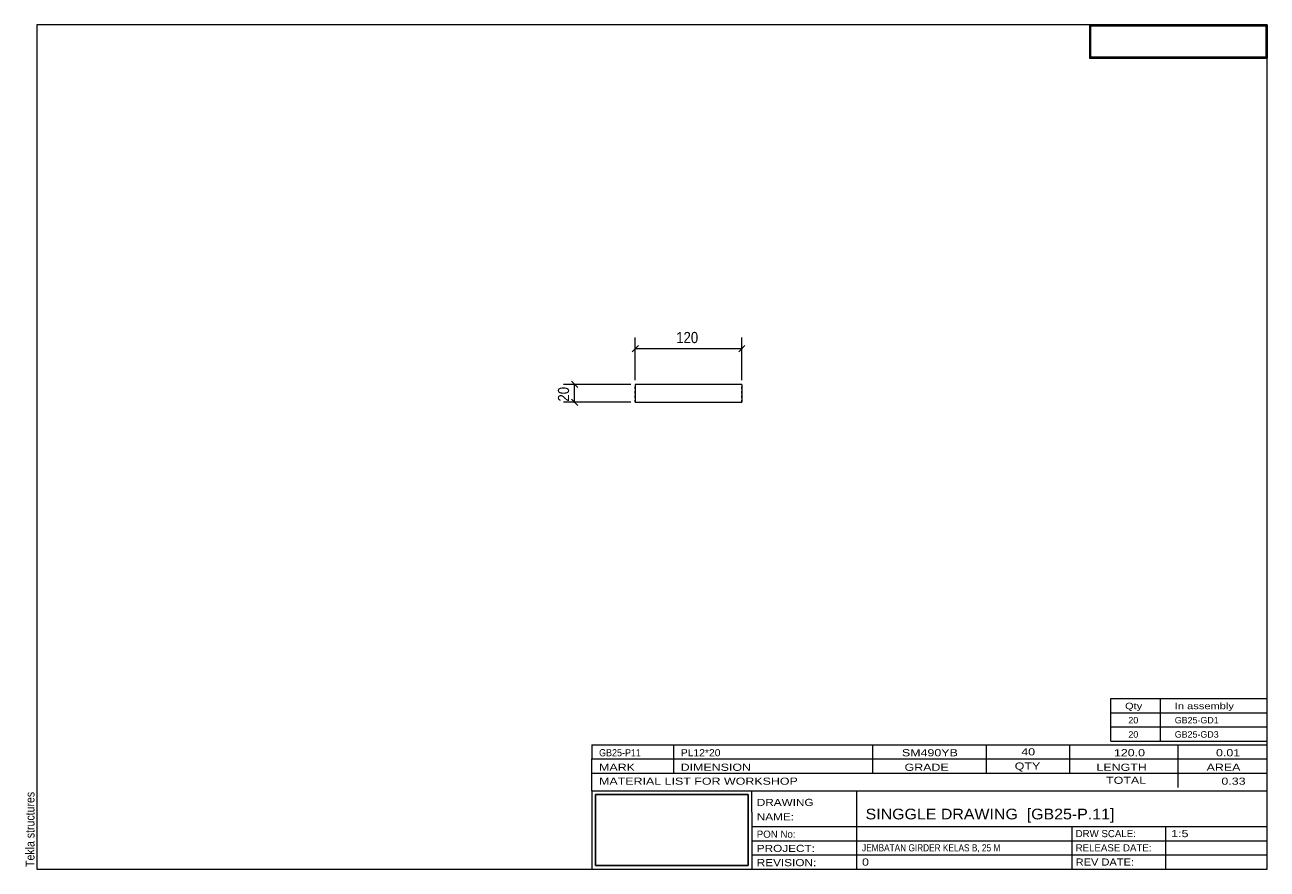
# Model space of a CAD drawing. Header units: millimetres. Extents: x 2 to 282, y 5 to 195.
import ezdxf

# ---------------------------------------------------------------- set-up
doc = ezdxf.new("R2010")
doc.units = ezdxf.units.MM
doc.linetypes.add('XKITLINE00', pattern=[0])
doc.linetypes.add('XKITLINE04', pattern=[3, 0.5, -0.5, 0.5, -0.5, 0.5, -0.5])
for name, color, linetype, lineweight in [('DrawingSheet', 5, 'Continuous', 0), ('OtherObjectType', 1, 'Continuous', 0), ('Part', 2, 'Continuous', 0), ('Z-DIMENSIONS', 1, 'Continuous', 0)]:
    doc.layers.add(name, color=color, linetype=linetype, lineweight=lineweight)
doc.styles.add('ARIAL', font='ARIAL.TTF')
doc.styles.add('ARIAL_NARROW', font='ARIALN.TTF')
picture_1 = doc.add_image_def('image1.jpg', size_in_pixel=(1304, 175))
picture_2 = doc.add_image_def('image2.jpg', size_in_pixel=(188, 71))

# ---------------------------------------------------------------- blocks, each defined once
blk = doc.blocks.new('*A1')
at = {"layer": 'Part', "linetype": 'XKITLINE00', "lineweight": 0}
for p, q in [((163.74, 114.07), (139.74, 114.07)), ((139.74, 114.07), (139.74, 110.07)), ((163.74, 114.07), (163.74, 110.07)), ((139.74, 110.07), (163.74, 110.07))]:
    blk.add_line(p, q, dxfattribs=at)
at = {"layer": 'Part', "linetype": 'XKITLINE04', "lineweight": 0}
for p, q in [((139.74, 110.07), (139.74, 114.07)), ((163.74, 110.07), (163.74, 114.07))]:
    blk.add_line(p, q, dxfattribs=at)
blk = doc.blocks.new('*A2')
at = {"layer": 'DrawingSheet', "linetype": 'XKITLINE00', "lineweight": 0}
for p, q in [((282, 195), (5, 195)), ((5, 195), (5, 5)), ((282, 5), (282, 195)), ((5, 5), (282, 5))]:
    blk.add_line(p, q, dxfattribs=at)
at = {"layer": 'DrawingSheet', "style": 'ARIAL', "width": 0.85}
blk.add_text('Tekla structures', height=2, rotation=90, dxfattribs=at).set_placement((4.5, 5.5))
blk = doc.blocks.new('*A3')
at = {"layer": 'OtherObjectType', "linetype": 'XKITLINE00', "lineweight": 0}
for p, q in [((242, 195), (282, 195)), ((242, 195), (242, 187.5)), ((282, 195), (282, 187.5)), ((242, 187.5), (282, 187.5))]:
    blk.add_line(p, q, dxfattribs=at)
image = blk.add_image(picture_1, insert=(242.25, 187.75), size_in_units=(39.5, 7))
blk = doc.blocks.new('*A4')
at = {"layer": 'OtherObjectType', "linetype": 'XKITLINE00', "lineweight": 0}
for p, q in [((246.8, 40.2), (246.8, 43.4)), ((246.8, 43.4), (282, 43.4)), ((258, 40.2), (258, 43.4)), ((282, 40.2), (282, 43.4)), ((246.8, 40.2), (282, 40.2)), ((246.8, 37), (246.8, 40.2)), ((258, 37), (258, 40.2)), ((282, 37), (282, 40.2)), ((246.8, 37), (282, 37)), ((246.8, 33.8), (246.8, 37)), ((258, 33.8), (258, 37)), ((282, 33.8), (282, 37)), ((246.8, 33.8), (282, 33.8))]:
    blk.add_line(p, q, dxfattribs=at)
at = {"layer": 'OtherObjectType', "style": 'ARIAL_NARROW'}
for s, width, p in [('Qty', 1.513248, (250, 41)), ('In assembly', 1.513248, (261.2, 41)), ('20', 1.211571, (250.76, 37.8)), ('GB25-GD1', 1.211571, (261.2, 37.8)), ('20', 1.211571, (250.76, 34.6)), ('GB25-GD3', 1.211571, (261.2, 34.6))]:
    blk.add_text(s, height=1.44, dxfattribs=dict(at, width=width)).set_placement(p)
blk = doc.blocks.new('*A5')
at = {"layer": 'OtherObjectType', "linetype": 'XKITLINE00', "lineweight": 0}
for p, q in [((130, 33), (282, 33)), ((130, 33), (130, 29.8)), ((130, 33), (282, 33)), ((148.4, 29.8), (148.4, 33)), ((193.2, 29.8), (193.2, 33)), ((218.8, 29.8), (218.8, 33)), ((237.6, 29.8), (237.6, 33)), ((262, 29.8), (262, 33)), ((282, 29.8), (282, 33)), ((130, 29.8), (282, 29.8)), ((130, 29.8), (282, 29.8)), ((130, 26.6), (130, 29.8)), ((148.4, 26.6), (148.4, 29.8)), ((193.2, 26.6), (193.2, 29.8)), ((218.8, 26.6), (218.8, 29.8)), ((237.6, 26.6), (237.6, 29.8)), ((262, 26.6), (262, 29.8)), ((282, 26.6), (282, 29.8)), ((130, 26.6), (282, 26.6)), ((130, 22.6), (130, 26.6)), ((262, 23.4), (262, 26.6)), ((282, 22.6), (282, 26.6)), ((130, 22.6), (130, 5)), ((130, 22.6), (282, 22.6)), ((166, 17.8), (166, 22.6)), ((189.6, 14.6), (189.6, 22.6)), ((282, 17.8), (282, 22.6)), ((166, 17.8), (166, 5)), ((282, 14.6), (282, 17.8)), ((166, 14.6), (282, 14.6)), ((189.6, 5), (189.6, 14.6)), ((238.13, 11.4), (238.13, 14.6)), ((259.2, 5), (259.2, 14.6)), ((282, 11.4), (282, 14.6)), ((166, 11.4), (282, 11.4)), ((238.13, 5), (238.13, 11.4)), ((282, 8.2), (282, 11.4)), ((166, 8.2), (282, 8.2)), ((282, 5), (282, 8.2)), ((130, 5), (282, 5)), ((160, 5), (282, 5))]:
    blk.add_line(p, q, dxfattribs=at)
at = {"layer": 'OtherObjectType', "style": 'ARIAL_NARROW'}
for s, height, width, p in [('GB25-P11', 1.6, 1.100501, (131.6, 30.4)), ('PL12*20', 1.6, 1.270501, (150, 30.4)), ('SM490YB', 1.6, 1.525501, (199.78, 30.4)), ('40', 1.6, 1.525501, (226.65, 30.6)), ('120.0', 1.6, 1.525501, (247.51, 30.4)), ('0.01', 1.6, 1.525501, (270.48, 30.4)), ('MARK', 1.6, 1.525501, (131.6, 27.13)), ('DIMENSION', 1.6, 1.525501, (149.97, 27.13)), ('GRADE', 1.6, 1.525501, (200.37, 27.13)), ('QTY', 1.6, 1.525501, (225.17, 27.4)), ('LENGTH', 1.6, 1.525501, (243.57, 27.13)), ('AREA', 1.6, 1.525501, (268.37, 27.13)), ('MATERIAL LIST FOR WORKSHOP', 1.6, 1.525501, (131.6, 24)), ('TOTAL', 1.6, 1.525501, (245.74, 24.2)), ('0.33', 1.6, 1.525501, (271.7, 24)), ('DRAWING', 1.6, 1.445, (167.1, 19.22)), ('NAME:', 1.6, 1.445, (167.1, 15.98)), ('SINGGLE DRAWING  [GB25-P.11]', 2.4, 1.304651, (191.6, 16.2)), ('PON No:', 1.6, 1.19, (167.1, 12.07)), ('DRW SCALE:', 1.6, 1.19, (238.88, 12.2)), ('1:5', 1.6, 1.525501, (260.4, 12.2)), ('PROJECT:', 1.6, 1.445, (167.1, 8.87)), ('JEMBATAN GIRDER KELAS B, 25 M', 1.6, 1.015501, (190.8, 9)), ('RELEASE DATE:', 1.6, 1.19, (238.88, 9)), ('REVISION:', 1.6, 1.445, (167.1, 5.67)), ('0', 1.6, 1.525501, (190.8, 5.8)), ('REV DATE:', 1.6, 1.36, (238.88, 5.8))]:
    blk.add_text(s, height=height, dxfattribs=dict(at, width=width)).set_placement(p)
image = blk.add_image(picture_2, insert=(130.8, 5.8), size_in_units=(34.4, 16))
blk = doc.blocks.new('*A6')
at = {"layer": 'Z-DIMENSIONS', "linetype": 'XKITLINE00', "lineweight": 0}
for p, q in [((125.38, 114.78), (126.8, 113.37)), ((138.74, 114.07), (123.59, 114.07)), ((126.09, 110.07), (126.09, 114.07)), ((138.74, 110.07), (123.59, 110.07)), ((125.38, 110.78), (126.8, 109.37))]:
    blk.add_line(p, q, dxfattribs=at)
at = {"layer": 'Z-DIMENSIONS'}
for p in [(126.09, 114.07), (126.09, 110.07)]:
    blk.add_point(p, dxfattribs=at)
at = {"layer": 'Z-DIMENSIONS', "style": 'ARIAL', "width": 0.85}
blk.add_text('20', height=2.5, rotation=90.0002, dxfattribs=at).set_placement((124.84, 110.22))
blk = doc.blocks.new('*A7')
at = {"layer": 'Z-DIMENSIONS', "linetype": 'XKITLINE00', "lineweight": 0}
for p, q in [((139.74, 115.07), (139.74, 124.64)), ((163.74, 115.07), (163.74, 124.64)), ((140.45, 122.85), (139.03, 121.43)), ((139.74, 122.14), (163.74, 122.14)), ((164.45, 122.85), (163.03, 121.43))]:
    blk.add_line(p, q, dxfattribs=at)
at = {"layer": 'Z-DIMENSIONS'}
for p in [(139.74, 122.14), (163.74, 122.14)]:
    blk.add_point(p, dxfattribs=at)
at = {"layer": 'Z-DIMENSIONS', "style": 'ARIAL', "width": 0.85}
blk.add_text('120', height=2.5, dxfattribs=at).set_placement((148.96, 123.39))

msp = doc.modelspace()

# ---------------------------------------------------------------- block references
at = {"lineweight": 0}
for name in ['*A2', '*A3', '*A7', '*A6', '*A1', '*A4', '*A5']:
    msp.add_blockref(name, (0, 0), dxfattribs=at)

doc.saveas('drawing.dxf')
